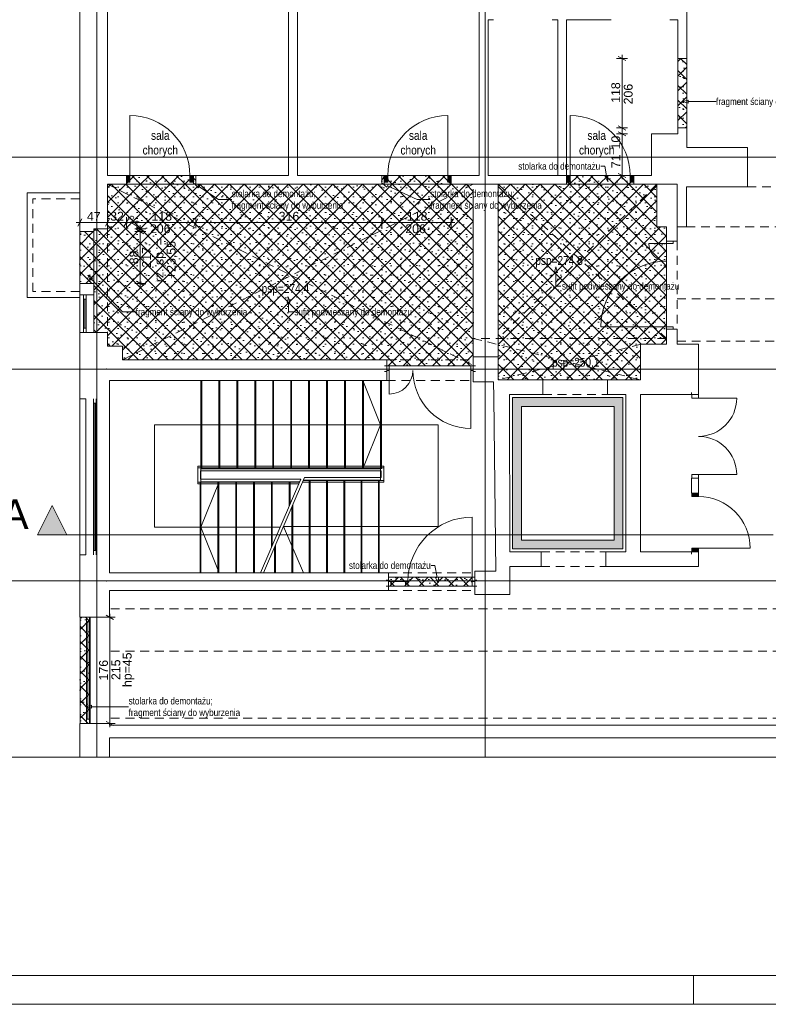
# Paper-space layout 'A-25 ROZBIÓRKI - PIĘTRO 7' of a CAD drawing. Header units: millimetres. Extents: x 0 to 540, y 0 to 297.
# Tile 2 of 7: x 65 to 193, y 0 to 167. Entities that reach past the tile are written whole.
import ezdxf
from ezdxf.xclip import XClip

# ---------------------------------------------------------------- set-up
doc = ezdxf.new("R2010")
doc.units = ezdxf.units.MM
doc.header["$MEASUREMENT"] = 0
doc.header["$XCLIPFRAME"] = 0
for name, pattern in [('ACAD_ISO03W100', [300, 120, -180]), ('DASHDOTX2', [1000, 500, -250, 0, -250]), ('GESTRICHELT2', [93.75, 62.5, -31.25]), ('Przer. długie kreski', [2.5, 1.5, -1]), ('PRZERYWANA_DU_A', [550, 350, -200])]:
    doc.linetypes.add(name, pattern=pattern)
for name, color, linetype, lineweight in [('0_Nr_pióra__2', 8, 'Continuous', 13), ('A_linie przekroju_Nr_pióra__1', 7, 'Continuous', 20), ('A_winda_Nr_pióra__1', 7, 'Continuous', 20), ('A_wymiary_Nr_pióra__1', 7, 'Continuous', 20), ('A_wymiary_Nr_pióra__2', 8, 'Continuous', 13), ('A_ściany_Nr_pióra__1', 7, 'Continuous', 20), ('Drzwi Archicad_Nr_pióra__1', 7, 'Continuous', 20)]:
    doc.layers.add(name, color=color, linetype=linetype, lineweight=lineweight)
for name, color, linetype, lineweight, true_color in [('A__balustrada_Nr_pióra__161', 7, 'Continuous', 5, 0x949494), ('A_Arkusz_Nr_pióra__255', 7, 'Continuous', 15, 0x242424), ('A_opis_Nr_pióra__255', 7, 'Continuous', 15, 0x242424), ('A_opis_Nr_pióra__8', 7, 'Continuous', 13, 0x4c4c4c), ('A_osie_Nr_pióra__16', 7, 'Continuous', 5, 0x0f0f0f), ('A_pochwyt_Nr_pióra__161', 7, 'Continuous', 5, 0x949494), ('A_pomocnicze_Nr_pióra__4', 7, 'Continuous', 18, 0x4b4b4b), ('A_rozbiórki_Nr_pióra__10', 7, 'Continuous', 13, 0x4b4b4b), ('A_schody_Nr_pióra__10', 7, 'Continuous', 13, 0x4b4b4b), ('A_schody_Nr_pióra__4', 7, 'Continuous', 18, 0x4b4b4b), ('A_sufit_Nr_pióra__4', 7, 'Continuous', 18, 0x4b4b4b), ('A_ściany_Nr_pióra__10', 7, 'Continuous', 13, 0x4b4b4b), ('A_ściany_Nr_pióra__19', 7, 'Continuous', 5, 0x191919), ('Okna Archicada_Nr_pióra__19', 7, 'Continuous', 5, 0x191919)]:
    doc.layers.add(name, color=color, linetype=linetype, lineweight=lineweight, true_color=true_color)
for name, color, linetype in [('A_linie przekroju', 7, 'Continuous'), ('A_podrys', 7, 'Continuous'), ('A_rozbiórki', 7, 'Continuous'), ('A_winda', 7, 'Continuous'), ('Drzwi Archicad', 7, 'Continuous')]:
    doc.layers.add(name, color=color, linetype=linetype)
doc.styles.add('STYL_AUTOMATYCZNY_1', font='arial.ttf')
doc.styles.add('STYL_AUTOMATYCZNY_2', font='ARIALN.TTF')
doc.styles.add('STYL_AUTOMATYCZNY_4', font='arial.ttf')
pattern_1 = [(45, (-1564.7253, -337.0865), (-1.2572359, 1.2572359), []), (135, (-1564.7253, -337.0865), (1.2572359, 1.2572359), []), (90, (-1565.9825, -335.8293), (-1.6002, 0), [0, -1.0668, 0, -1.6002]), (155, (-1564.7253, -334.572), (0.6762737, 1.4502737), [0, -0.78232, 0, -1.35128])]

# ---------------------------------------------------------------- blocks, each defined once
blk = doc.blocks.new('Rysunek_1_1', base_point=(-1564.73, -337.09))
at = {"layer": 'A_linie przekroju', "linetype": 'Continuous', "lineweight": 0, "true_color": 0x000000}
blk.add_hatch(color=18, dxfattribs=at).paths.add_polyline_path([(68.5, 79.82), (73.5, 79.82), (71, 84.82)])
at = {"layer": 'A_rozbiórki', "linetype": 'Continuous', "lineweight": 0, "true_color": 0x4b4b4b}
h = blk.add_hatch(dxfattribs=at)
h.set_pattern_fill('facing_tile_0001', color=251, style=0, pattern_type=2)
h.set_pattern_definition(pattern_1)
h.paths.add_polyline_path([(177.33, 160.79), (177.33, 148.99), (178.83, 148.99), (178.83, 160.79)])
h = blk.add_hatch(dxfattribs=at)
h.set_pattern_fill('facing_tile_0001', color=251, style=0, pattern_type=2)
h.set_pattern_definition(pattern_1)
h.paths.add_polyline_path([(95.42, 140.9), (83.62, 140.9), (83.62, 139.4), (95.42, 139.4)])
h = blk.add_hatch(dxfattribs=at)
h.set_pattern_fill('facing_tile_0001', color=251, style=0, pattern_type=2)
h.set_pattern_definition(pattern_1)
h.paths.add_polyline_path([(138.82, 140.9), (127.02, 140.9), (127.02, 139.4), (138.82, 139.4)])
h = blk.add_hatch(dxfattribs=at)
h.set_pattern_fill('facing_tile_0001', color=251, style=0, pattern_type=2)
h.set_pattern_definition(pattern_1)
h.paths.add_polyline_path([(169.82, 140.9), (158.42, 140.9), (158.42, 139.4), (169.82, 139.4)])
h = blk.add_hatch(dxfattribs=at)
h.set_pattern_fill('facing_tile_0001', color=251, style=0, pattern_type=2)
h.set_pattern_definition(pattern_1)
h.paths.add_polyline_path([(80.4, 131.82), (78.1, 131.82), (78.1, 114.19), (80.4, 114.19), (80.4, 111.9), (82.97, 111.9), (82.97, 109.57), (127.86, 109.57), (127.86, 108.57), (142.57, 108.57), (142.57, 139.4), (80.4, 139.4)])
h = blk.add_hatch(dxfattribs=at)
h.set_pattern_fill('facing_tile_0001', color=251, style=0, pattern_type=2)
h.set_pattern_definition(pattern_1)
h.paths.add_polyline_path([(146.77, 106.15), (170.99, 106.15), (170.99, 112.2), (175.39, 112.2), (175.39, 132.2), (173.77, 132.2), (173.77, 139.4), (146.77, 139.4)])
h = blk.add_hatch(dxfattribs=at)
h.set_pattern_fill('facing_tile_0001', color=251, style=0, pattern_type=2)
h.set_pattern_definition(pattern_1)
h.paths.add_polyline_path([(75.7, 122.56), (78.1, 122.56), (78.1, 131.36), (75.7, 131.36)])
h = blk.add_hatch(dxfattribs=at)
h.set_pattern_fill('facing_tile_0001', color=251, style=0, pattern_type=2)
h.set_pattern_definition(pattern_1)
h.paths.add_polyline_path([(142.8, 72.6), (128.15, 72.6), (128.15, 71.1), (142.8, 71.1)])
h = blk.add_hatch(dxfattribs=at)
h.set_pattern_fill('facing_tile_0001', color=251, style=0, pattern_type=2)
h.set_pattern_definition(pattern_1)
h.paths.add_polyline_path([(75.74, 65.8), (75.74, 47.73), (77.45, 47.73), (77.45, 65.8)])
at = {"layer": 'A_winda', "linetype": 'Continuous', "lineweight": 0, "true_color": 0xfdfdfd}
h = blk.add_hatch(color=7, dxfattribs=at)
h.paths.add_polyline_path([(149.23, 103.15), (149.23, 77.42), (167.98, 77.42), (167.98, 103.15)])
h.paths.add_polyline_path([(166.48, 101.65), (166.48, 78.92), (150.73, 78.92), (150.73, 101.65)], flags=0)
at = {"layer": 'Drzwi Archicad', "linetype": 'Continuous', "lineweight": 0, "true_color": 0xfdfdfd}
for points in [[(83.62, 140.9), (83.62, 139.75), (84.22, 139.75), (84.22, 140.9)], [(95.02, 139.75), (95.02, 140.9), (94.42, 140.9), (94.42, 139.75)], [(127.42, 139.75), (128.02, 139.75), (128.02, 140.9), (127.42, 140.9)], [(138.82, 140.9), (138.22, 140.9), (138.22, 139.75), (138.82, 139.75)], [(158.42, 140.9), (158.42, 139.75), (159.02, 139.75), (159.02, 140.9)], [(169.82, 139.75), (169.82, 140.9), (169.22, 140.9), (169.22, 139.75)], [(179.68, 86.92), (179.68, 86.32), (180.83, 86.32), (180.83, 86.92)], [(180.83, 76.92), (180.83, 77.52), (179.68, 77.52), (179.68, 76.92)]]:
    blk.add_hatch(color=7, dxfattribs=at).paths.add_polyline_path(points)
at = {"layer": '0_Nr_pióra__2', "color": 8, "linetype": 'PRZERYWANA_DU_A', "lineweight": 13, "flags": 128}
for points in [[(62.4, 41.99), (177.4, 41.99)], [(177.4, 41.99), (212.4, 41.99)]]:
    blk.add_lwpolyline(points, dxfattribs=at)
at = {"layer": 'A__balustrada_Nr_pióra__161', "color": 252, "linetype": 'Continuous', "lineweight": 5, "true_color": 0x949494}
for p, q in [((95.73, 91.19), (127.39, 91.19)), ((96.23, 89.28), (96.23, 90.69)), ((96.23, 90.69), (126.89, 90.69)), ((126.89, 90.69), (126.89, 89.54)), ((95.73, 88.78), (113.06, 88.78)), ((96.23, 89.28), (113.27, 89.28)), ((113.67, 89.04), (127.39, 89.04)), ((113.88, 89.54), (126.89, 89.54))]:
    blk.add_line(p, q, dxfattribs=at)
at = {"layer": 'A_linie przekroju_Nr_pióra__1', "color": 7, "linetype": 'ACAD_ISO03W100', "lineweight": 20}
blk.add_line((73.5, 79.82), (304.47, 79.82), dxfattribs=at)
at = {"layer": 'A_linie przekroju_Nr_pióra__1', "color": 7, "linetype": 'Continuous', "lineweight": 20, "flags": 128}
blk.add_lwpolyline([(68.5, 79.82), (73.5, 79.82), (71, 84.82)], close=True, dxfattribs=at)
at = {"layer": 'A_opis_Nr_pióra__255', "color": 250, "linetype": 'Continuous', "lineweight": 15, "true_color": 0x242424}
for p, q in [((178.14, 153.46), (179.07, 153.71)), ((178.14, 153.46), (179.07, 153.21)), ((179.07, 153.71), (179.07, 153.21)), ((179.07, 153.46), (181.58, 153.46)), ((181.58, 153.46), (183.82, 153.46)), ((164.9, 142.49), (164.22, 142.49)), ((165.19, 140.85), (164.9, 142.49)), ((164.95, 140.81), (165.44, 140.9)), ((165.36, 139.94), (164.95, 140.81)), ((165.36, 139.94), (165.44, 140.9)), ((95.17, 139.54), (96.09, 139.23)), ((95.17, 139.54), (95.81, 138.82)), ((96.09, 139.23), (95.81, 138.82)), ((95.95, 139.02), (99.27, 136.82)), ((127.15, 139.54), (128.1, 139.38)), ((127.15, 139.54), (127.89, 138.92)), ((128.1, 139.38), (127.89, 138.92)), ((128, 139.15), (133.02, 136.82)), ((99.27, 136.82), (101.51, 136.82)), ((133.02, 136.82), (135.26, 136.82)), ((77.06, 123.97), (77.88, 123.46)), ((77.06, 123.97), (77.52, 123.12)), ((156.62, 125.37), (156.37, 124.43)), ((156.87, 124.43), (156.37, 124.43)), ((156.62, 125.37), (156.87, 124.43)), ((156.62, 124.43), (156.62, 122.08)), ((77.88, 123.46), (77.52, 123.12)), ((77.7, 123.29), (82.96, 117.7)), ((156.62, 122.08), (157.42, 122.08)), ((111.16, 120.18), (110.91, 119.25)), ((111.41, 119.25), (110.91, 119.25)), ((111.16, 120.18), (111.41, 119.25)), ((111.16, 119.25), (111.16, 117.7)), ((82.96, 117.7), (85.2, 117.7)), ((111.16, 117.7), (111.96, 117.7)), ((136.04, 74.61), (135.43, 74.61)), ((136.41, 72.55), (136.04, 74.61)), ((136.17, 72.51), (136.66, 72.6)), ((136.58, 71.64), (136.17, 72.51)), ((136.58, 71.64), (136.66, 72.6)), ((76.75, 50.59), (77.69, 50.84)), ((76.75, 50.59), (77.69, 50.34)), ((77.69, 50.84), (77.69, 50.34)), ((77.69, 50.59), (81.76, 50.59)), ((81.76, 50.59), (84, 50.59))]:
    blk.add_line(p, q, dxfattribs=at)
at = {"layer": 'A_osie_Nr_pióra__16', "color": 250, "linetype": 'DASHDOTX2', "lineweight": 5, "true_color": 0x0f0f0f}
for p, q in [((78.57, 173.81), (78.57, 41.99)), ((144.57, 173.81), (144.57, 41.99)), ((80.27, 143.99), (60.02, 143.99)), ((304.47, 143.99), (80.27, 143.99)), ((80.27, 143.99), (80.27, 143.99)), ((80.27, 107.99), (60.02, 107.99)), ((304.47, 107.99), (80.27, 107.99)), ((80.27, 107.99), (80.27, 107.99)), ((80.27, 71.99), (60.02, 71.99)), ((304.47, 71.99), (80.27, 71.99)), ((80.27, 71.99), (80.27, 71.99))]:
    blk.add_line(p, q, dxfattribs=at)
for p in [(80.27, 143.99), (80.27, 107.99), (80.27, 71.99)]:
    blk.add_point(p, dxfattribs=at)
at = {"layer": 'A_pochwyt_Nr_pióra__161', "color": 252, "linetype": 'Continuous', "lineweight": 5, "true_color": 0x949494}
for p, q in [((95.73, 88.48), (95.73, 91.49)), ((95.73, 91.49), (127.39, 91.49)), ((127.39, 91.49), (127.39, 88.74)), ((113.54, 88.74), (127.39, 88.74)), ((95.73, 88.48), (112.93, 88.48))]:
    blk.add_line(p, q, dxfattribs=at)
at = {"layer": 'A_rozbiórki_Nr_pióra__10', "color": 251, "linetype": 'ACAD_ISO03W100', "lineweight": 13, "true_color": 0x4b4b4b, "flags": 128}
for points in [[(177.33, 160.79), (178.83, 160.79), (178.83, 148.99), (177.33, 148.99)], [(95.42, 140.9), (83.62, 140.9), (83.62, 139.4), (95.42, 139.4)], [(138.82, 140.9), (127.02, 140.9), (127.02, 139.4), (138.82, 139.4)], [(169.82, 140.9), (158.42, 140.9), (158.42, 139.4), (169.82, 139.4)], [(80.4, 131.82), (78.1, 131.82), (78.1, 114.19), (80.4, 114.19), (80.4, 111.9), (82.97, 111.9), (82.97, 109.57), (127.86, 109.57), (127.86, 108.57), (142.57, 108.57), (142.57, 139.4), (80.4, 139.4)], [(146.77, 106.15), (170.99, 106.15), (170.99, 112.2), (175.39, 112.2), (175.39, 132.2), (173.77, 132.2), (173.77, 139.4), (146.77, 139.4)], [(75.7, 122.56), (78.1, 122.56), (78.1, 131.36), (75.7, 131.36)], [(142.8, 72.6), (128.15, 72.6), (128.15, 71.1), (142.8, 71.1)], [(75.74, 65.8), (77.45, 65.8), (77.45, 47.73), (75.74, 47.73)]]:
    blk.add_lwpolyline(points, close=True, dxfattribs=at)
at = {"layer": 'A_schody_Nr_pióra__10', "color": 251, "linetype": 'GESTRICHELT2', "lineweight": 13, "true_color": 0x4b4b4b}
for p, q in [((96.44, 106.07), (96.44, 91.01)), ((99.49, 106.07), (99.49, 91.01)), ((102.54, 106.07), (102.54, 91.01)), ((105.59, 106.07), (105.59, 91.01)), ((108.64, 106.07), (108.64, 91.01)), ((111.69, 106.07), (111.69, 91.01)), ((114.74, 106.07), (114.74, 91.01)), ((117.79, 106.07), (117.79, 91.01)), ((120.84, 106.07), (120.84, 91.01)), ((123.89, 106.07), (123.89, 91.01)), ((126.94, 106.07), (126.94, 91.01)), ((96.14, 73.35), (96.14, 88.85)), ((99.17, 73.35), (99.17, 88.85)), ((102.2, 73.35), (102.2, 88.85)), ((105.23, 73.35), (105.23, 88.85)), ((108.26, 77.64), (108.26, 88.85)), ((111.29, 84.67), (111.29, 88.85)), ((114.68, 73.35), (114.68, 89.11)), ((117.62, 73.35), (117.62, 89.11)), ((120.56, 73.35), (120.56, 89.11)), ((123.5, 73.35), (123.5, 89.11)), ((126.44, 73.35), (126.44, 89.11)), ((111.74, 73.35), (111.74, 84.56)), ((108.8, 73.35), (108.8, 77.73))]:
    blk.add_line(p, q, dxfattribs=at)
at = {"layer": 'A_schody_Nr_pióra__4', "color": 251, "linetype": 'Continuous', "lineweight": 18, "true_color": 0x4b4b4b}
for p, q in [((96.29, 106.07), (96.29, 88.85)), ((99.34, 106.07), (99.34, 91.02)), ((102.39, 106.07), (102.39, 91.02)), ((105.44, 106.07), (105.44, 91.02)), ((108.49, 106.07), (108.49, 91.02)), ((111.54, 106.07), (111.54, 91.02)), ((114.59, 106.07), (114.59, 91.02)), ((117.64, 106.07), (117.64, 91.02)), ((120.69, 106.07), (120.69, 91.02)), ((123.74, 106.07), (123.74, 91.02)), ((123.78, 106.07), (126.79, 98.54)), ((126.79, 106.07), (126.79, 89.11)), ((88.39, 98.54), (136.59, 98.54)), ((88.39, 98.54), (88.39, 81.1)), ((123.78, 91.02), (126.79, 98.54)), ((136.59, 98.54), (136.59, 81.23)), ((96.29, 91.02), (126.79, 91.02)), ((96.29, 73.35), (96.29, 88.85)), ((96.29, 88.85), (113.09, 88.85)), ((99.38, 88.85), (96.29, 81.1)), ((99.32, 73.35), (99.32, 88.85)), ((102.35, 73.35), (102.35, 88.85)), ((105.38, 73.35), (105.38, 88.85)), ((113.27, 89.28), (106.41, 73.35)), ((113.88, 89.54), (106.91, 73.35)), ((108.41, 77.99), (108.41, 88.85)), ((111.44, 85.02), (111.44, 88.85)), ((113.7, 89.11), (126.79, 89.11)), ((114.83, 73.35), (114.83, 89.11)), ((117.77, 73.35), (117.77, 89.11)), ((120.71, 73.35), (120.71, 89.11)), ((123.65, 73.35), (123.65, 89.11)), ((126.59, 73.35), (126.59, 89.11)), ((111.89, 73.35), (111.89, 84.9)), ((109.75, 81.1), (88.39, 81.1)), ((99.38, 73.35), (96.29, 81.1)), ((113.7, 73.35), (110.3, 81.23)), ((136.59, 81.23), (110.3, 81.23)), ((108.95, 73.35), (108.95, 78.08))]:
    blk.add_line(p, q, dxfattribs=at)
at = {"layer": 'A_sufit_Nr_pióra__4', "color": 251, "linetype": 'Przer. długie kreski', "lineweight": 18, "true_color": 0x4b4b4b}
for p, q in [((80.4, 139.4), (142.57, 108.62)), ((142.57, 139.4), (82.97, 109.57)), ((146.77, 139.4), (175.39, 113.2)), ((173.77, 139.4), (146.77, 113.2)), ((175.39, 113.2), (142.57, 113.2)), ((142.57, 113.2), (170.98, 106.15)), ((171.01, 112.2), (146.77, 106.15))]:
    blk.add_line(p, q, dxfattribs=at)
at = {"layer": 'A_winda_Nr_pióra__1', "color": 7, "linetype": 'PRZERYWANA_DU_A', "lineweight": 20, "flags": 128}
for points in [[(149.23, 103.15), (167.98, 103.15), (167.98, 77.42), (149.23, 77.42)], [(166.48, 101.65), (166.48, 78.92), (150.73, 78.92), (150.73, 101.65)]]:
    blk.add_lwpolyline(points, close=True, dxfattribs=at)
at = {"layer": 'A_wymiary_Nr_pióra__1', "color": 7, "linetype": 'Continuous', "lineweight": 20}
for p, q in [((168.46, 160.43), (167.21, 161.15)), ((167.21, 149.35), (168.46, 148.63)), ((167.21, 148.35), (168.46, 147.63)), ((167.21, 141.26), (168.46, 140.54)), ((76.06, 133.52), (75.34, 132.27)), ((80.76, 133.52), (80.04, 132.27)), ((83.98, 133.52), (83.26, 132.27)), ((95.78, 133.52), (95.06, 132.27)), ((127.38, 133.52), (126.66, 132.27)), ((138.46, 132.27), (139.18, 133.52)), ((85.34, 132.18), (86.59, 131.46)), ((86.59, 131), (85.34, 131.72)), ((85.34, 122.92), (86.59, 122.2)), ((81.42, 65.44), (80.17, 66.16)), ((80.17, 48.09), (81.42, 47.37))]:
    blk.add_line(p, q, dxfattribs=at)
at = {"layer": 'A_wymiary_Nr_pióra__2', "color": 8, "linetype": 'Continuous', "lineweight": 13}
for p, q in [((168.77, 160.79), (166.9, 160.79)), ((167.84, 160.79), (167.84, 161.4)), ((167.84, 148.99), (167.84, 160.79)), ((168.77, 148.99), (166.9, 148.99)), ((167.84, 147.99), (167.84, 148.99)), ((168.77, 147.99), (166.9, 147.99)), ((167.84, 140.9), (167.84, 147.99)), ((168.77, 140.9), (166.9, 140.9)), ((167.84, 140.29), (167.84, 140.9)), ((75.09, 132.9), (75.7, 132.9)), ((75.7, 131.96), (75.7, 133.84)), ((75.7, 132.9), (80.4, 132.9)), ((80.4, 131.96), (80.4, 133.84)), ((80.4, 132.9), (83.62, 132.9)), ((83.62, 131.96), (83.62, 133.84)), ((83.62, 132.9), (95.42, 132.9)), ((85.97, 131.82), (85.97, 132.43)), ((95.42, 131.96), (95.42, 133.84)), ((95.42, 132.9), (127.02, 132.9)), ((127.02, 131.96), (127.02, 133.84)), ((127.02, 132.9), (138.82, 132.9)), ((138.82, 131.96), (138.82, 133.84)), ((138.82, 132.9), (139.43, 132.9)), ((86.9, 131.82), (85.03, 131.82)), ((86.9, 131.36), (85.03, 131.36)), ((85.97, 131.36), (85.97, 131.82)), ((85.97, 122.56), (85.97, 131.36)), ((86.9, 122.56), (85.03, 122.56)), ((85.97, 121.95), (85.97, 122.56)), ((81.73, 65.8), (79.86, 65.8)), ((80.8, 65.8), (80.8, 66.41)), ((80.8, 47.73), (80.8, 65.8)), ((81.73, 47.73), (79.86, 47.73)), ((80.8, 47.12), (80.8, 47.73))]:
    blk.add_line(p, q, dxfattribs=at)
at = {"layer": 'A_ściany_Nr_pióra__1', "color": 7, "linetype": 'Continuous', "lineweight": 20}
for p, q in [((83.62, 140.9), (83.15, 140.9)), ((83.62, 140.9), (83.62, 139.75)), ((95.02, 140.9), (95.49, 140.9)), ((95.02, 140.9), (95.02, 139.75)), ((127.42, 140.9), (126.95, 140.9)), ((127.42, 140.9), (127.42, 139.75)), ((138.82, 140.9), (139.29, 140.9)), ((138.82, 140.9), (138.82, 139.75)), ((158.42, 140.9), (157.95, 140.9)), ((158.42, 140.9), (158.42, 139.75)), ((169.82, 140.9), (170.29, 140.9)), ((169.82, 140.9), (169.82, 139.75)), ((83.62, 139.4), (83.25, 139.4)), ((83.62, 139.75), (83.62, 139.4)), ((95.02, 139.75), (95.02, 139.4)), ((95.02, 139.4), (95.39, 139.4)), ((127.42, 139.4), (127.05, 139.4)), ((127.42, 139.75), (127.42, 139.4)), ((138.82, 139.75), (138.82, 139.4)), ((138.82, 139.4), (139.19, 139.4)), ((158.42, 139.4), (158.05, 139.4)), ((158.42, 139.75), (158.42, 139.4)), ((169.82, 139.75), (169.82, 139.4)), ((169.82, 139.4), (170.19, 139.4)), ((175.39, 129.72), (175.39, 130.09)), ((175.39, 129.72), (176.54, 129.72)), ((176.54, 129.72), (177.19, 129.72)), ((177.19, 129.72), (177.19, 130.09)), ((75.7, 120.64), (78.1, 120.64)), ((175.39, 114.8), (175.39, 114.43)), ((175.39, 114.8), (176.54, 114.8)), ((176.54, 114.8), (177.19, 114.8)), ((177.19, 114.8), (177.19, 114.43)), ((127.86, 108.57), (127.49, 108.57)), ((127.86, 107.57), (127.49, 107.57)), ((127.86, 108.57), (127.86, 107.77)), ((127.86, 107.77), (127.86, 107.57)), ((142.57, 108.57), (142.94, 108.57)), ((142.57, 108.57), (142.57, 107.77)), ((142.57, 107.77), (142.57, 107.57)), ((142.57, 107.57), (142.94, 107.57)), ((154.4, 106.15), (154.4, 103.65)), ((165.4, 106.15), (165.4, 103.65)), ((179.63, 103.65), (179.63, 104.02)), ((180.83, 103.65), (180.83, 104.02)), ((75.7, 103.47), (75.7, 75.88)), ((76.7, 102.92), (76.7, 76.42)), ((80.75, 102.92), (80.75, 76.42)), ((179.68, 103.65), (179.63, 103.65)), ((180.83, 103.65), (179.68, 103.65)), ((179.63, 89.45), (179.63, 89.08)), ((179.68, 89.45), (179.63, 89.45)), ((180.83, 89.45), (179.68, 89.45)), ((180.83, 89.45), (180.83, 89.08)), ((179.63, 86.92), (179.63, 87.29)), ((180.83, 86.92), (180.83, 87.39)), ((179.68, 86.92), (179.63, 86.92)), ((180.83, 86.92), (179.68, 86.92)), ((154.09, 76.92), (154.09, 74.42)), ((165.09, 76.92), (165.09, 74.42)), ((179.63, 76.92), (179.63, 76.55)), ((179.68, 76.92), (179.63, 76.92)), ((180.83, 76.92), (179.68, 76.92)), ((180.83, 76.92), (180.83, 76.45)), ((128.15, 72.1), (127.78, 72.1)), ((128.15, 71.9), (128.15, 72.1)), ((142.8, 72.1), (143.17, 72.1)), ((142.8, 71.9), (142.8, 72.1)), ((128.15, 71.1), (127.78, 71.1)), ((128.15, 71.1), (128.15, 71.9)), ((142.8, 71.1), (142.8, 71.9)), ((142.8, 71.1), (143.17, 71.1))]:
    blk.add_line(p, q, dxfattribs=at)
at = {"layer": 'A_ściany_Nr_pióra__1', "color": 7, "linetype": 'Continuous', "lineweight": 20, "flags": 128}
for points in [[(75.7, 201.8), (75.7, 131.82)], [(80.4, 140.9), (80.4, 197.75)], [(111.17, 197.75), (111.17, 140.9)], [(112.67, 140.9), (112.67, 197.75)], [(178.83, 147.99), (178.83, 197.16)], [(143.57, 188.57), (143.57, 140.9)], [(145.07, 167.39), (145.99, 167.39)], [(145.07, 140.9), (145.07, 167.39)], [(155.99, 167.39), (156.92, 167.39)], [(156.92, 167.39), (156.92, 140.9)], [(158.42, 140.9), (158.42, 167.39)], [(158.42, 167.39), (165.98, 167.39)], [(175.98, 167.39), (177.33, 167.39)], [(177.33, 167.39), (177.33, 147.99)], [(177.33, 147.99), (172.84, 147.99)], [(172.84, 147.99), (172.84, 140.9)], [(178.83, 145.64), (178.83, 147.99)], [(189.15, 145.64), (178.83, 145.64)], [(189.15, 139), (189.15, 145.64)], [(83.62, 140.9), (80.4, 140.9)], [(111.17, 140.9), (95.02, 140.9)], [(127.42, 140.9), (112.67, 140.9)], [(143.57, 140.9), (138.82, 140.9)], [(158.42, 140.9), (145.07, 140.9)], [(156.92, 140.9), (158.42, 140.9)], [(172.84, 140.9), (169.82, 140.9)], [(80.4, 131.82), (80.4, 139.4)], [(80.4, 139.4), (83.62, 139.4)], [(95.02, 139.4), (127.42, 139.4)], [(138.82, 139.4), (158.42, 139.4)], [(169.82, 139.4), (172.84, 139.4)], [(172.84, 139.4), (177.19, 139.4)], [(173.77, 139.4), (173.77, 132.2)], [(177.19, 132.2), (177.19, 139.4)], [(177.19, 139.4), (177.19, 132.2)], [(178.79, 132.17), (178.79, 139)], [(178.79, 139), (189.15, 139)], [(75.7, 131.82), (75.7, 131.36)], [(78.1, 131.36), (78.1, 131.82)], [(78.1, 131.82), (80.4, 131.82)], [(175.39, 132.2), (175.39, 129.72)], [(177.19, 129.72), (177.19, 132.2)], [(177.19, 132.2), (177.19, 132.17)], [(177.19, 132.17), (178.79, 132.17)], [(75.7, 122.56), (75.7, 120.64)], [(78.1, 120.64), (78.1, 122.56)], [(75.7, 114.19), (75.7, 111.9)], [(75.7, 114.19), (78.1, 114.19)], [(80.4, 114.19), (78.1, 114.19)], [(80.4, 111.9), (80.4, 114.19)], [(175.39, 114.8), (175.39, 112.2)], [(177.19, 112.2), (177.19, 114.8)], [(170.99, 112.2), (170.99, 106.15)], [(175.39, 112.2), (170.99, 112.2)], [(180.83, 112.2), (177.19, 112.2)], [(180.83, 103.65), (180.83, 112.2)], [(75.7, 111.9), (75.7, 102.92)], [(82.97, 111.9), (80.4, 111.9)], [(82.97, 109.57), (82.97, 111.9)], [(127.86, 109.57), (82.97, 109.57)], [(127.86, 106.07), (127.86, 109.57)], [(146.77, 110.08), (142.57, 110.08)], [(142.57, 110.08), (142.57, 105.8)], [(146.77, 106.15), (146.77, 110.08)], [(80.75, 102.92), (80.75, 106.07)], [(80.75, 106.07), (82.97, 106.07)], [(82.97, 106.07), (127.86, 106.07)], [(142.57, 105.8), (146, 105.8)], [(146, 105.8), (146.03, 103.16)], [(149.18, 106.15), (146.77, 106.15)], [(154.4, 106.15), (149.18, 106.15)], [(168.48, 106.15), (165.4, 106.15)], [(170.99, 106.15), (168.48, 106.15)], [(75.7, 102.92), (76.7, 102.92)], [(146.03, 103.16), (146.39, 73.65)], [(148.7, 103.19), (148.7, 103.65)], [(148.7, 103.65), (149.18, 103.65)], [(148.78, 76.92), (148.7, 103.19)], [(149.18, 103.65), (154.4, 103.65)], [(165.4, 103.65), (168.48, 103.65)], [(168.48, 103.65), (168.48, 76.92)], [(170.98, 76.92), (170.98, 103.65)], [(170.98, 103.65), (180.83, 103.65)], [(179.63, 89.45), (179.63, 86.92)], [(180.83, 86.92), (180.83, 89.45)], [(75.7, 76.42), (75.7, 65.8)], [(76.7, 76.42), (75.7, 76.42)], [(80.75, 73.35), (80.75, 76.42)], [(154.09, 76.92), (148.78, 76.92)], [(168.48, 76.92), (165.09, 76.92)], [(179.63, 76.92), (170.98, 76.92)], [(180.83, 74.42), (180.83, 76.92)], [(148.78, 74.42), (154.09, 74.42)], [(148.8, 69.65), (148.78, 74.42)], [(165.09, 74.42), (180.83, 74.42)], [(128.15, 73.35), (80.75, 73.35)], [(128.15, 70.35), (128.15, 73.35)], [(146.39, 73.65), (142.8, 73.65)], [(142.8, 73.65), (142.8, 69.65)], [(80.75, 65.8), (80.75, 70.35)], [(80.75, 70.35), (128.15, 70.35)], [(142.8, 69.65), (148.8, 69.65)], [(75.7, 65.8), (80.75, 65.8)], [(77.45, 65.8), (75.74, 65.8)], [(75.7, 47.73), (75.7, 41.99)], [(80.75, 47.73), (75.7, 47.73)], [(75.74, 47.73), (77.45, 47.73)], [(80.75, 47.48), (80.75, 47.73)], [(304.47, 47.48), (80.75, 47.48)], [(80.75, 45.28), (304.47, 45.28)], [(80.75, 41.99), (80.75, 45.28)]]:
    blk.add_lwpolyline(points, dxfattribs=at)
at = {"layer": 'A_ściany_Nr_pióra__10', "color": 251, "linetype": 'Przer. długie kreski', "lineweight": 13, "true_color": 0x4b4b4b}
for p, q in [((83.62, 140.9), (95.02, 140.9)), ((127.42, 140.9), (138.82, 140.9)), ((158.42, 140.9), (169.82, 140.9)), ((83.62, 139.4), (95.02, 139.4)), ((127.42, 139.4), (138.82, 139.4)), ((158.42, 139.4), (169.82, 139.4)), ((178.79, 132.17), (178.79, 139)), ((178.79, 139), (189.15, 139)), ((189.15, 139), (208.57, 139)), ((75.7, 136.96), (67.74, 136.96)), ((67.74, 121.16), (67.74, 136.96)), ((80.4, 131.82), (80.4, 114.19)), ((177.19, 132.17), (178.79, 132.17)), ((178.79, 132.17), (289.82, 132.17)), ((175.39, 129.72), (175.39, 114.8)), ((177.19, 129.72), (177.19, 114.8)), ((75.7, 121.16), (67.74, 121.16)), ((177.19, 119.94), (289.82, 119.94)), ((177.19, 112.74), (289.82, 112.74)), ((127.86, 109.57), (142.57, 109.57)), ((127.86, 106.07), (142.55, 106.07)), ((154.4, 106.15), (165.4, 106.15)), ((154.4, 103.65), (165.4, 103.65)), ((154.09, 76.92), (165.09, 76.92)), ((154.09, 74.42), (165.09, 74.42)), ((128.15, 73.35), (142.8, 73.35)), ((128.15, 70.35), (142.8, 70.35)), ((80.97, 67.24), (289.82, 67.24)), ((80.97, 60.04), (289.82, 60.04)), ((80.97, 48.64), (289.82, 48.64))]:
    blk.add_line(p, q, dxfattribs=at)
at = {"layer": 'A_ściany_Nr_pióra__10', "color": 251, "linetype": 'Continuous', "lineweight": 13, "true_color": 0x4b4b4b}
for p, q in [((75.7, 137.96), (66.74, 137.96)), ((66.74, 120.16), (66.74, 137.96)), ((75.7, 120.16), (66.74, 120.16))]:
    blk.add_line(p, q, dxfattribs=at)
at = {"layer": 'A_ściany_Nr_pióra__19', "color": 250, "linetype": 'Continuous', "lineweight": 5, "true_color": 0x191919}
for p, q in [((75.7, 120.64), (75.7, 114.19)), ((78.1, 114.19), (78.1, 120.64)), ((75.74, 65.8), (75.74, 47.73)), ((77.45, 47.73), (77.45, 65.8))]:
    blk.add_line(p, q, dxfattribs=at)
at = {"layer": 'Drzwi Archicad_Nr_pióra__1', "color": 7, "linetype": 'Continuous', "lineweight": 20}
for p, q in [((84.22, 140.9), (84.22, 151.1)), ((138.22, 140.9), (138.22, 151.1)), ((159.02, 140.9), (159.02, 151.1)), ((83.62, 140.9), (83.15, 140.9)), ((83.62, 140.9), (83.15, 140.9)), ((83.62, 140.9), (84.22, 140.9)), ((83.62, 139.75), (83.62, 140.9)), ((83.62, 140.9), (83.62, 139.75)), ((83.62, 140.9), (83.62, 139.75)), ((84.22, 140.9), (84.22, 139.75)), ((94.42, 139.75), (94.42, 140.9)), ((94.42, 140.9), (95.02, 140.9)), ((95.02, 140.9), (95.02, 139.75)), ((95.02, 140.9), (95.02, 139.75)), ((95.02, 140.9), (95.02, 139.75)), ((95.02, 140.9), (95.49, 140.9)), ((95.02, 140.9), (95.49, 140.9)), ((127.42, 140.9), (126.95, 140.9)), ((127.42, 140.9), (126.95, 140.9)), ((128.02, 140.9), (127.42, 140.9)), ((127.42, 140.9), (127.42, 139.75)), ((127.42, 140.9), (127.42, 139.75)), ((127.42, 140.9), (127.42, 139.75)), ((128.02, 139.75), (128.02, 140.9)), ((138.82, 140.9), (138.22, 140.9)), ((138.22, 140.9), (138.22, 139.75)), ((138.82, 139.75), (138.82, 140.9)), ((138.82, 140.9), (138.82, 139.75)), ((138.82, 140.9), (138.82, 139.75)), ((138.82, 140.9), (139.29, 140.9)), ((138.82, 140.9), (139.29, 140.9)), ((158.42, 140.9), (157.95, 140.9)), ((158.42, 140.9), (157.95, 140.9)), ((158.42, 140.9), (159.02, 140.9)), ((158.42, 139.75), (158.42, 140.9)), ((158.42, 140.9), (158.42, 139.75)), ((158.42, 140.9), (158.42, 139.75)), ((159.02, 140.9), (159.02, 139.75)), ((169.22, 139.75), (169.22, 140.9)), ((169.22, 140.9), (169.82, 140.9)), ((169.82, 140.9), (169.82, 139.75)), ((169.82, 140.9), (169.82, 139.75)), ((169.82, 140.9), (169.82, 139.75)), ((169.82, 140.9), (170.29, 140.9)), ((169.82, 140.9), (170.29, 140.9)), ((83.62, 139.4), (83.25, 139.4)), ((83.62, 139.4), (83.25, 139.4)), ((84.22, 139.75), (83.62, 139.75)), ((83.62, 139.75), (83.62, 139.4)), ((83.62, 139.75), (83.62, 139.4)), ((95.02, 139.75), (94.42, 139.75)), ((95.02, 139.75), (95.02, 139.4)), ((95.02, 139.75), (95.02, 139.4)), ((95.02, 139.4), (95.39, 139.4)), ((95.02, 139.4), (95.39, 139.4)), ((127.42, 139.4), (127.05, 139.4)), ((127.42, 139.4), (127.05, 139.4)), ((127.42, 139.75), (128.02, 139.75)), ((127.42, 139.75), (127.42, 139.4)), ((127.42, 139.75), (127.42, 139.4)), ((138.22, 139.75), (138.82, 139.75)), ((138.82, 139.75), (138.82, 139.4)), ((138.82, 139.75), (138.82, 139.4)), ((138.82, 139.4), (139.19, 139.4)), ((138.82, 139.4), (139.19, 139.4)), ((158.42, 139.4), (158.05, 139.4)), ((158.42, 139.4), (158.05, 139.4)), ((159.02, 139.75), (158.42, 139.75)), ((158.42, 139.75), (158.42, 139.4)), ((158.42, 139.75), (158.42, 139.4)), ((169.82, 139.75), (169.22, 139.75)), ((169.82, 139.75), (169.82, 139.4)), ((169.82, 139.75), (169.82, 139.4)), ((169.82, 139.4), (170.19, 139.4)), ((169.82, 139.4), (170.19, 139.4)), ((175.39, 129.32), (172.4, 129.32)), ((175.39, 129.72), (175.39, 130.09)), ((175.39, 129.72), (175.39, 130.09)), ((175.39, 129.32), (175.39, 129.72)), ((175.39, 129.72), (176.54, 129.72)), ((175.39, 129.72), (176.54, 129.72)), ((175.39, 129.72), (176.54, 129.72)), ((176.54, 129.32), (175.39, 129.32)), ((176.54, 129.72), (176.54, 129.32)), ((176.54, 129.72), (177.19, 129.72)), ((176.54, 129.72), (177.19, 129.72)), ((177.19, 129.72), (177.19, 130.09)), ((177.19, 129.72), (177.19, 130.09)), ((175.39, 115.2), (164.26, 115.2)), ((175.39, 114.8), (175.39, 115.2)), ((175.39, 115.2), (176.54, 115.2)), ((176.54, 114.8), (175.39, 114.8)), ((175.39, 114.8), (176.54, 114.8)), ((175.39, 114.8), (176.54, 114.8)), ((175.39, 114.8), (175.39, 114.43)), ((175.39, 114.8), (175.39, 114.43)), ((176.54, 115.2), (176.54, 114.8)), ((176.54, 114.8), (177.19, 114.8)), ((176.54, 114.8), (177.19, 114.8)), ((177.19, 114.8), (177.19, 114.43)), ((177.19, 114.8), (177.19, 114.43)), ((127.86, 108.57), (127.49, 108.57)), ((127.86, 108.57), (127.49, 108.57)), ((127.86, 107.57), (127.49, 107.57)), ((127.86, 107.57), (127.49, 107.57)), ((127.86, 108.57), (128.26, 108.57)), ((127.86, 107.77), (127.86, 108.57)), ((127.86, 108.57), (127.86, 107.77)), ((127.86, 108.57), (127.86, 107.77)), ((128.26, 107.77), (127.86, 107.77)), ((127.86, 107.77), (127.86, 107.57)), ((127.86, 107.77), (127.86, 107.57)), ((128.26, 108.57), (128.26, 107.77)), ((128.26, 107.77), (128.26, 103.74)), ((142.17, 107.77), (142.17, 108.57)), ((142.17, 108.57), (142.57, 108.57)), ((142.57, 107.77), (142.17, 107.77)), ((142.17, 107.77), (142.17, 97.89)), ((142.57, 108.57), (142.57, 107.77)), ((142.57, 108.57), (142.57, 107.77)), ((142.57, 108.57), (142.57, 107.77)), ((142.57, 108.57), (142.94, 108.57)), ((142.57, 108.57), (142.94, 108.57)), ((142.57, 107.77), (142.57, 107.57)), ((142.57, 107.77), (142.57, 107.57)), ((142.57, 107.57), (142.94, 107.57)), ((142.57, 107.57), (142.94, 107.57)), ((154.4, 106.15), (154.4, 103.65)), ((165.4, 106.15), (165.4, 103.65)), ((179.63, 103.65), (179.63, 104.02)), ((179.63, 103.65), (179.63, 104.02)), ((180.83, 103.65), (180.83, 104.02)), ((180.83, 103.65), (180.83, 104.02)), ((179.68, 103.65), (179.63, 103.65)), ((179.68, 103.65), (179.63, 103.65)), ((179.68, 103.05), (179.68, 103.65)), ((179.68, 103.65), (180.83, 103.65)), ((180.83, 103.65), (179.68, 103.65)), ((180.83, 103.65), (179.68, 103.65)), ((180.83, 103.05), (179.68, 103.05)), ((180.83, 103.65), (180.83, 103.05)), ((180.83, 103.05), (187.33, 103.05)), ((179.68, 89.45), (179.63, 89.45)), ((179.68, 89.45), (179.63, 89.45)), ((179.63, 89.45), (179.63, 89.08)), ((179.63, 89.45), (179.63, 89.08)), ((179.68, 89.45), (179.68, 90.05)), ((179.68, 90.05), (180.83, 90.05)), ((180.83, 89.45), (179.68, 89.45)), ((180.83, 89.45), (179.68, 89.45)), ((180.83, 89.45), (179.68, 89.45)), ((180.83, 90.05), (180.83, 89.45)), ((180.83, 90.05), (187.33, 90.05)), ((180.83, 89.45), (180.83, 89.08)), ((180.83, 89.45), (180.83, 89.08)), ((179.63, 86.92), (179.63, 87.29)), ((179.63, 86.92), (179.63, 87.29)), ((180.83, 86.92), (180.83, 87.39)), ((180.83, 86.92), (180.83, 87.39)), ((179.68, 86.92), (179.63, 86.92)), ((179.68, 86.92), (179.63, 86.92)), ((179.68, 86.92), (179.68, 86.32)), ((180.83, 86.92), (179.68, 86.92)), ((180.83, 86.92), (179.68, 86.92)), ((180.83, 86.92), (179.68, 86.92)), ((179.68, 86.32), (180.83, 86.32)), ((180.83, 86.32), (180.83, 86.92)), ((142.4, 71.9), (142.4, 82.83)), ((180.83, 77.52), (179.68, 77.52)), ((179.68, 77.52), (179.68, 76.92)), ((180.83, 76.92), (180.83, 77.52)), ((180.83, 77.52), (189.63, 77.52)), ((154.09, 76.92), (154.09, 74.42)), ((165.09, 76.92), (165.09, 74.42)), ((179.68, 76.92), (179.63, 76.92)), ((179.68, 76.92), (179.63, 76.92)), ((179.63, 76.92), (179.63, 76.55)), ((179.63, 76.92), (179.63, 76.55)), ((179.68, 76.92), (180.83, 76.92)), ((180.83, 76.92), (179.68, 76.92)), ((180.83, 76.92), (179.68, 76.92)), ((180.83, 76.92), (180.83, 76.45)), ((180.83, 76.92), (180.83, 76.45)), ((128.15, 72.1), (127.78, 72.1)), ((128.15, 72.1), (127.78, 72.1)), ((128.15, 71.9), (128.15, 72.1)), ((128.15, 71.9), (128.15, 72.1)), ((142.8, 71.9), (142.8, 72.1)), ((142.8, 71.9), (142.8, 72.1)), ((142.8, 72.1), (143.17, 72.1)), ((142.8, 72.1), (143.17, 72.1)), ((128.15, 71.1), (127.78, 71.1)), ((128.15, 71.1), (127.78, 71.1)), ((128.55, 71.9), (128.15, 71.9)), ((128.15, 71.9), (128.15, 71.1)), ((128.15, 71.1), (128.15, 71.9)), ((128.15, 71.1), (128.15, 71.9)), ((128.15, 71.1), (128.55, 71.1)), ((128.55, 71.1), (128.55, 71.9)), ((131.07, 71.9), (128.55, 71.9)), ((128.55, 71.9), (128.55, 71.1)), ((128.55, 71.1), (131.07, 71.1)), ((131.47, 71.9), (131.07, 71.9)), ((131.07, 71.9), (131.07, 71.1)), ((131.07, 71.1), (131.07, 71.9)), ((131.07, 71.1), (131.47, 71.1)), ((131.47, 71.1), (131.47, 71.9)), ((142.8, 71.9), (142.4, 71.9)), ((142.4, 71.9), (142.4, 71.1)), ((142.4, 71.1), (142.8, 71.1)), ((142.8, 71.1), (142.8, 71.9)), ((142.8, 71.1), (142.8, 71.9)), ((142.8, 71.1), (142.8, 71.9)), ((142.8, 71.1), (143.17, 71.1)), ((142.8, 71.1), (143.17, 71.1))]:
    blk.add_line(p, q, dxfattribs=at)
for centre, radius, start, end in [((84.22, 140.9), 10.2, 0, 90), ((138.22, 140.9), 10.2, 90, 180), ((159.02, 140.9), 10.2, 0, 90), ((175.39, 129.32), 2.99, 180, 270), ((175.39, 115.2), 11.13, 90, 180), ((128.26, 107.77), 4.03, 270, 0), ((142.17, 107.77), 9.88, 180, 270), ((180.83, 103.05), 6.5, 270, 0), ((180.83, 90.05), 6.5, 0, 90), ((180.83, 77.52), 8.8, 0, 90), ((142.4, 71.9), 10.93, 90, 180)]:
    blk.add_arc(centre, radius, start, end, dxfattribs=at)
at = {"layer": 'Okna Archicada_Nr_pióra__19', "color": 250, "linetype": 'Continuous', "lineweight": 5, "true_color": 0x191919}
for p, q in [((77, 131.36), (75.7, 131.36)), ((75.7, 131.36), (75.7, 122.56)), ((77, 131.36), (75.7, 131.36)), ((75.7, 131.36), (75.7, 122.56)), ((77, 131.36), (78.1, 131.36)), ((77, 131.36), (78.1, 131.36)), ((78.1, 131.36), (78.1, 122.56)), ((78.1, 131.36), (78.1, 122.56)), ((77, 122.56), (75.7, 122.56)), ((77, 122.56), (75.7, 122.56)), ((77, 122.56), (78.1, 122.56)), ((77, 122.56), (78.1, 122.56)), ((76.8, 120.64), (76.3, 120.64)), ((76.3, 120.64), (76.3, 114.19)), ((76.8, 114.19), (76.8, 120.64)), ((76.8, 119.89), (76.3, 119.89)), ((76.55, 114.94), (76.55, 119.89)), ((76.8, 114.94), (76.3, 114.94)), ((76.3, 114.19), (76.8, 114.19)), ((78, 76.42), (78, 102.92)), ((78, 102.17), (78.5, 102.17)), ((78.15, 77.17), (78.15, 102.17)), ((78.35, 77.17), (78.35, 102.17)), ((78.5, 76.42), (78.5, 102.92)), ((78, 77.17), (78.5, 77.17)), ((77.34, 65.8), (76.84, 65.8)), ((76.84, 65.8), (76.84, 47.73)), ((77.34, 47.73), (77.34, 65.8)), ((77.34, 65.05), (76.84, 65.05)), ((77.09, 48.48), (77.09, 65.05)), ((77.34, 48.48), (76.84, 48.48)), ((76.84, 47.73), (77.34, 47.73))]:
    blk.add_line(p, q, dxfattribs=at)
at = {"layer": 'A_linie przekroju_Nr_pióra__1', "color": 7, "linetype": 'Continuous', "lineweight": 20, "insert": (67, 80.82), "char_height": 5, "attachment_point": 9, "style": 'STYL_AUTOMATYCZNY_1'}
blk.add_mtext('\\A1;{\\pqr;\\pt0;\\fArial|b0|i0|c238|p0;\\W1.000000;A}', dxfattribs=at)
at = {"layer": 'A_opis_Nr_pióra__8', "color": 251, "linetype": 'Continuous', "lineweight": 13, "true_color": 0x4c4c4c, "char_height": 1.2, "style": 'STYL_AUTOMATYCZNY_2'}
for s, insert, attachment_point in [('\\A1;{\\pql;\\fArial Narrow|b0|i0|c238|p0;\\W1.000000;fragment ściany do wyburzenia}', (183.82, 153.3), 4), ('\\A1;{\\pql;\\fArial Narrow|b0|i0|c238|p0;\\W1.000000;stolarka do demontażu}', (150.21, 142.48), 4), ('\\A1;{\\pqr;\\fArial Narrow|b0|i0|c238|p0;\\W1.000000;s\\fArial Narrow|b0|i0|c238|p0;\\W1.000000;ufit podwieszany\\fArial Narrow|b0|i0|c238|p0;\\W1.000000; do demontażu}', (177.57, 121.92), 6), ('\\A1;{\\pql;\\fArial Narrow|b0|i0|c238|p0;\\W1.000000;fragment ściany do wyburzenia}', (85.2, 117.54), 4), ('\\A1;{\\pqr;\\fArial Narrow|b0|i0|c238|p0;\\W1.000000;s\\fArial Narrow|b0|i0|c238|p0;\\W1.000000;ufit podwieszany\\fArial Narrow|b0|i0|c238|p0;\\W1.000000; do demontażu}', (132.12, 117.54), 6), ('\\A1;{\\pql;\\fArial Narrow|b0|i0|c238|p0;\\W1.000000;stolarka do demontażu}', (121.43, 74.61), 4)]:
    blk.add_mtext(s, dxfattribs=dict(at, insert=insert, attachment_point=attachment_point))
at = {"layer": 'A_opis_Nr_pióra__8', "color": 251, "linetype": 'Continuous', "lineweight": 13, "true_color": 0x4c4c4c, "char_height": 1.2, "width": 19.5092, "attachment_point": 4, "line_spacing_factor": 0.986675, "style": 'STYL_AUTOMATYCZNY_2'}
for insert in [(101.51, 136.65), (135.26, 136.65), (84, 50.41)]:
    blk.add_mtext('\\A1;{\\pql;\\fArial Narrow|b0|i0|c238|p0;\\W1.000000;stolarka do demontażu; fragment ściany do wyburzenia}', dxfattribs=dict(at, insert=insert))
at = {"layer": 'A_pomocnicze_Nr_pióra__4', "color": 251, "linetype": 'Continuous', "lineweight": 18, "true_color": 0x4b4b4b, "char_height": 1.5, "width": 7.7333, "attachment_point": 5, "line_spacing_factor": 0.996837, "style": 'STYL_AUTOMATYCZNY_2'}
for insert in [(89.38, 146.24), (133.2, 146.24), (163.54, 146.24)]:
    blk.add_mtext('\\A1;{\\pqc;\\fArial Narrow|b0|i0|c238|p0;\\W1.000000;sala chorych}', dxfattribs=dict(at, insert=insert))
at = {"layer": 'A_sufit_Nr_pióra__4', "color": 251, "linetype": 'Continuous', "lineweight": 18, "true_color": 0x4b4b4b, "char_height": 1.5, "attachment_point": 5, "style": 'STYL_AUTOMATYCZNY_2'}
for s, insert in [('\\A1;{\\pqc;\\fArial Narrow|b0|i0|c238|p0;\\W1.000000;psp=274,8}', (157.14, 126.23)), ('\\A1;{\\pqc;\\fArial Narrow|b0|i0|c238|p0;\\W1.000000;psp=274,4}', (110.63, 121.47)), ('\\A1;{\\pqc;\\fArial Narrow|b0|i0|c238|p0;\\W1.000000;psp=250,1}', (159.98, 108.92))]:
    blk.add_mtext(s, dxfattribs=dict(at, insert=insert))
at = {"layer": 'A_wymiary_Nr_pióra__1', "color": 7, "linetype": 'Continuous', "lineweight": 20, "char_height": 1.5, "attachment_point": 7, "rotation": 90, "style": 'STYL_AUTOMATYCZNY_4'}
for s, insert, width in [('\\A1;{\\pql;\\fArial|b0|i0|c238|p0;\\W1.000000;118}', (167.54, 153.25), 3.2796), ('\\A1;{\\pql;\\fArial|b0|i0|c238|p0;\\W1.000000;10}', (167.54, 145.34), 2.2882), ('\\A1;{\\pql;\\fArial|b0|i0|c238|p0;\\W1.000000;71}', (167.54, 142.15), 2.2882), ('\\A1;{\\pql;\\fArial|b0|i0|c238|p0;\\W1.000000;88}', (85.67, 125.81), 2.2882), ('\\A1;{\\pql;\\fArial|b0|i0|c238|p0;\\W1.000000;217}', (87.77, 125.24), 3.4323), ('\\A1;{\\pql;\\fArial|b0|i0|c238|p0;\\W1.000000;176}', (80.5, 55.05), 3.4323)]:
    blk.add_mtext(s, dxfattribs=dict(at, insert=insert, width=width))
at = {"layer": 'A_wymiary_Nr_pióra__1', "color": 7, "linetype": 'Continuous', "lineweight": 20, "char_height": 1.5, "rotation": 90}
for s, insert, attachment_point, style in [('\\A1;{\\pqc;\\fArial|b0|i0|c238|p0;\\W1.000000;206}', (168.14, 154.74), 2, 'STYL_AUTOMATYCZNY_4'), ('\\A1;{\\pql;\\fArial|b0|i0|c238|p0;\\W1.000000;4\\fArial|b0|i0|c238|p0;\\W1.000000;\\A1{\\H.66x;\\S5^  ;}}', (86.27, 132.18), 7, 'STYL_AUTOMATYCZNY_1'), ('\\A1;{\\pqc;\\fArial|b0|i0|c238|p0;\\W1.000000;hp=45}', (83, 56.87), 2, 'STYL_AUTOMATYCZNY_4'), ('\\A1;{\\pqc;\\fArial|b0|i0|c238|p0;\\W1.000000;215}', (81.08, 56.87), 2, 'STYL_AUTOMATYCZNY_4')]:
    blk.add_mtext(s, dxfattribs=dict(at, insert=insert, attachment_point=attachment_point, style=style))
at = {"layer": 'A_wymiary_Nr_pióra__1', "color": 7, "linetype": 'Continuous', "lineweight": 20, "char_height": 1.5, "attachment_point": 7, "style": 'STYL_AUTOMATYCZNY_4'}
for s, insert, width in [('\\A1;{\\pql;\\fArial|b0|i0|c238|p0;\\W1.000000;47}', (76.91, 133.2), 2.2882), ('\\A1;{\\pql;\\fArial|b0|i0|c238|p0;\\W1.000000;32}', (80.86, 133.2), 2.2882), ('\\A1;{\\pql;\\fArial|b0|i0|c238|p0;\\W1.000000;118}', (87.88, 133.2), 3.2796), ('\\A1;{\\pql;\\fArial|b0|i0|c238|p0;\\W1.000000;316}', (109.5, 133.2), 3.4323), ('\\A1;{\\pql;\\fArial|b0|i0|c238|p0;\\W1.000000;118}', (131.28, 133.2), 3.2796)]:
    blk.add_mtext(s, dxfattribs=dict(at, insert=insert, width=width))
at = {"layer": 'A_wymiary_Nr_pióra__1', "color": 7, "linetype": 'Continuous', "lineweight": 20, "char_height": 1.5, "attachment_point": 2, "style": 'STYL_AUTOMATYCZNY_4'}
for insert in [(89.37, 132.6), (132.76, 132.6)]:
    blk.add_mtext('\\A1;{\\pqc;\\fArial|b0|i0|c238|p0;\\W1.000000;206}', dxfattribs=dict(at, insert=insert))
at = {"layer": 'A_wymiary_Nr_pióra__1', "color": 7, "linetype": 'Continuous', "lineweight": 20, "insert": (88.42, 126.53), "char_height": 1.5, "width": 7.9632, "attachment_point": 2, "rotation": 90, "line_spacing_factor": 0.825183, "style": 'STYL_AUTOMATYCZNY_4'}
blk.add_mtext('\\A1;{\\pqc;\\fArial|b0|i0|c238|p0;\\W1.000000;rz. sp. = +23,55}', dxfattribs=at)

psp = doc.layouts.new('A-25 ROZBIÓRKI - PIĘTRO 7')

# ---------------------------------------------------------------- linework, layer by layer
at = {"layer": 'A_Arkusz_Nr_pióra__255', "color": 250, "linetype": 'Continuous', "lineweight": 15, "true_color": 0x242424}
for p, q in [((535.1, 4.9), (29.9, 4.9)), ((180, 0), (180, 4.9))]:
    psp.add_line(p, q, dxfattribs=at)
at = {"layer": 'A_Arkusz_Nr_pióra__255', "color": 250, "linetype": 'Continuous', "lineweight": 15, "true_color": 0x242424, "flags": 128}
psp.add_lwpolyline([(0, 297), (540, 297), (540, 0), (0, 0)], close=True, dxfattribs=at)

# ---------------------------------------------------------------- block references
at = {"layer": 'A_podrys', "color": 37, "linetype": 'Continuous', "lineweight": 5, "true_color": 0x656532}
ref = psp.add_blockref('Rysunek_1_1', (-1564.73, -337.09), dxfattribs=at)
XClip(ref).set_block_clipping_path([(54.0160744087, 41.9883193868), (304.46604566, 217.6973762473)])

doc.saveas('drawing.dxf')
